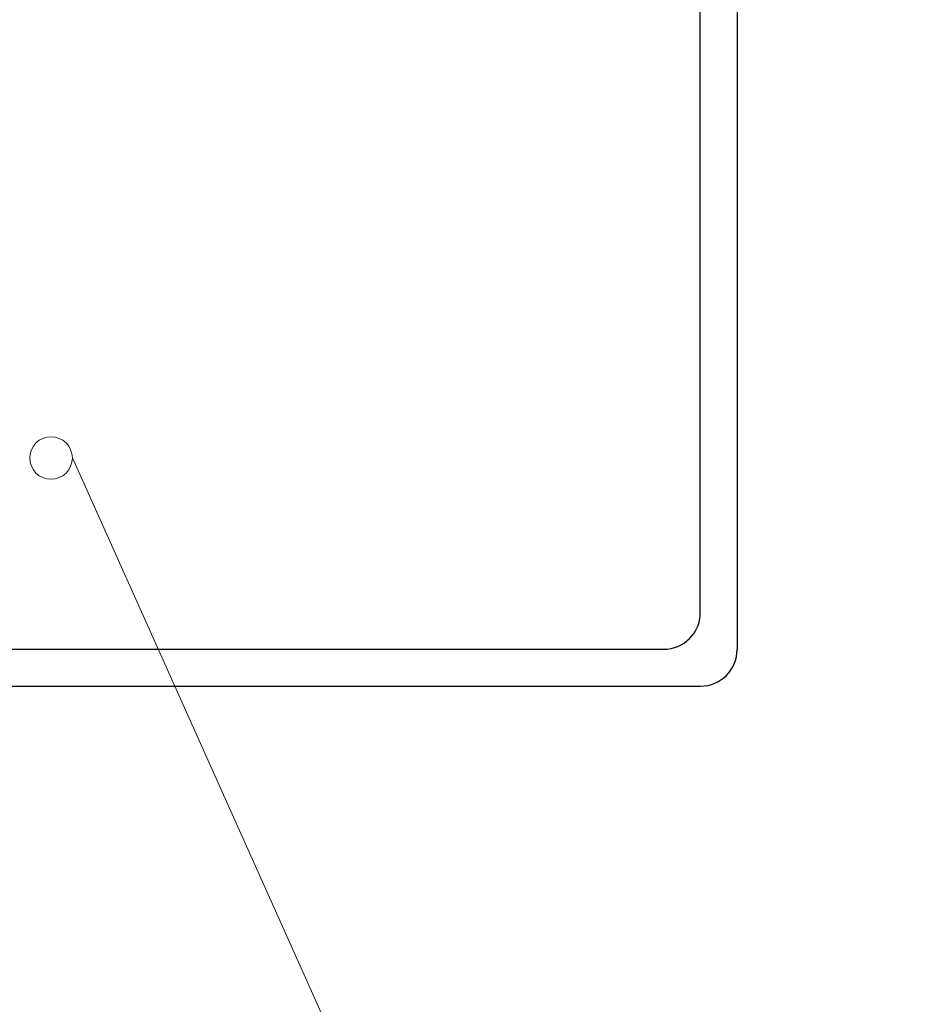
# Model space of a CAD drawing. Extents: x 33706 to 249013, y -74890 to 17912.
# Tile 116 of 175: x 123580 to 123605, y -39537 to -39510. Entities that reach past the tile are written whole.
import ezdxf

# ---------------------------------------------------------------- set-up
doc = ezdxf.new("R2010")
doc.units = 0
doc.header["$MEASUREMENT"] = 0
doc.layers.add('symbole', color=7, linetype='Continuous')
doc.layers.add('wymiar', color=3, linetype='Continuous', lineweight=13)

msp = doc.modelspace()

# ---------------------------------------------------------------- linework, layer by layer
at = {"layer": 'symbole', "lineweight": 30}
for p, q in [((123599.822, -39484.031), (123599.822, -39527.031)), ((123598.818, -39526.027), (123598.818, -39485.035)), ((123556.826, -39527.027), (123597.818, -39527.027)), ((123555.822, -39528.031), (123598.822, -39528.031))]:
    msp.add_line(p, q, dxfattribs=at)
at = {"layer": 'symbole', "lineweight": 18}
msp.add_circle((123581.121, -39521.813), 0.581, dxfattribs=at)
at = {"layer": 'symbole', "lineweight": 30}
for centre in [(123597.818, -39526.027), (123598.822, -39527.031)]:
    msp.add_arc(centre, 1, 270, 0, dxfattribs=at)
at = {"layer": 'wymiar'}
msp.add_line((123581.702, -39521.813), (123652.46, -39679.446), dxfattribs=at)

doc.saveas('drawing.dxf')
